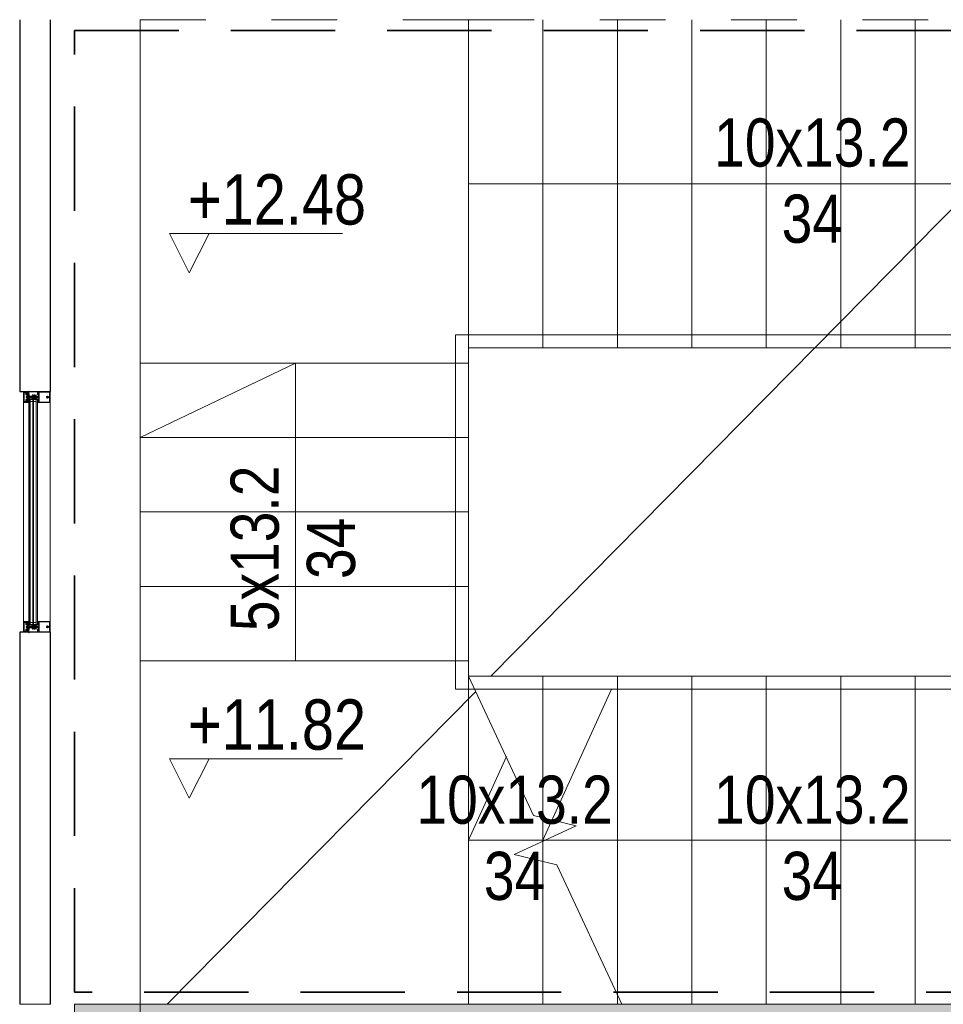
# Model space of a CAD drawing. Header units: centimetres. Extents: x -1253 to 21770, y -8842 to 3590.
# Tile 37 of 120: x -1253 to -831, y 1383 to 1833. Entities that reach past the tile are written whole.
import ezdxf

# ---------------------------------------------------------------- set-up
doc = ezdxf.new("R2010")
doc.units = ezdxf.units.CM
doc.linetypes.add('Dash', pattern=[60, 30, -30])
doc.linetypes.add('Hidden', pattern=[71.4375, 47.625, -23.8125])
for name, color, linetype, lineweight in [('A-AREA', 32, 'Continuous', 13), ('A-DETL', 90, 'Continuous', 9), ('A-DETL-GENF', 92, 'Continuous', 9), ('A-DETL-THIN', 151, 'Continuous', 9), ('A-GLAZ-CURT', 52, 'Continuous', 9), ('A-GLAZ-CWMG', 51, 'Continuous', 9), ('A-WALL', 113, 'Continuous', 13), ('A-WALL-PATT', 111, 'Continuous', 13), ('G-ANNO-DIMS', 111, 'Continuous', 13), ('G-ANNO-TEXT', 231, 'Continuous', 13), ('S-COLS', 52, 'Continuous', 13), ('S-STRS', 31, 'Continuous', 13), ('S-STRS-MBND', 31, 'Continuous', 13)]:
    doc.layers.add(name, color=color, linetype=linetype, lineweight=lineweight)
doc.styles.add('Arial Narrow', font='ARIALN.TTF', dxfattribs={"height": 22})
doc.styles.add('Arial Narrow_2', font='ARIALN.TTF', dxfattribs={"height": 23})

# ---------------------------------------------------------------- blocks, each defined once
blk = doc.blocks.new('M_Concrete-Square-Column - 300 x 300mm-1795931-6_piętro IV __13_80 m_ - stan projektowany')
at = {"layer": 'S-COLS', "lineweight": 9}
blk.add_hatch(color=254, dxfattribs=at).paths.add_polyline_path([(15, -15), (15, 15), (-15, 15), (-15, -15)], flags=0)
for p, q in [((15, 15), (-15, 15)), ((-15, 15), (-15, -15)), ((15, -15), (15, 15)), ((-15, -15), (15, -15))]:
    blk.add_line(p, q, dxfattribs=at)
blk = doc.blocks.new('Rectangular Mullion - SI_CovCap-20mm_Tran-55mm-2281819-6_piętro IV __13_80 m_ - stan projektowany')
at = {"layer": 'A-DETL-GENF'}
for p, q in [((-2.5, 9.45), (-2.5, 7.8)), ((-2.5, 9.39), (-2.5, 4.79)), ((2.37, 9.6), (-2.35, 9.6)), ((-2.29, 9.39), (-2.29, 4.79)), ((-0.1, 8.88), (-0.1, 9.34)), ((0.1, 9.34), (0.1, 8.88)), ((2.29, 9.39), (2.29, 4.79)), ((2.5, 7.8), (2.5, 9.45)), ((2.5, 9.39), (2.5, 4.79)), ((-0.12, 8.61), (-0.12, 8.55)), ((-0.12, 8.25), (-0.12, 8.13)), ((0, -1.48), (0, 4.68)), ((0.12, 8.55), (0.12, 8.61)), ((0.12, 8.13), (0.12, 8.25)), ((-2.35, 3.92), (-2.48, 3.92)), ((-2.37, 3.8), (-2.47, 3.8)), ((-2.09, 4.03), (-2.31, 3.93)), ((-2.26, 4.33), (-2.14, 4.43)), ((-2.22, 4.26), (-2.26, 4.28)), ((-1.9, 3.92), (-2.05, 3.86)), ((-2.04, 4.28), (-1.72, 4.28)), ((-2.02, 4.42), (-2.01, 4.41)), ((-1.98, 4.39), (-1.78, 4.39)), ((-1.72, 4.08), (-1.94, 4.08)), ((-1.8, 3.81), (-1.84, 3.9)), ((-1.74, 4.41), (-1.74, 4.42)), ((-1.7, 3.9), (-1.74, 3.81)), ((-1.67, 4.24), (-1.67, 4.13)), ((-1.62, 4.43), (-1.5, 4.33)), ((-1.58, 3.81), (-1.62, 3.9)), ((-1.5, 4.28), (-1.54, 4.26)), ((-1.48, 3.9), (-1.52, 3.82)), ((-1.35, 3.81), (-1.4, 3.9)), ((-0.78, 2.94), (-1.04, 3.09)), ((-0.78, 2.21), (-1.04, 2.36)), ((-0.76, 1.47), (-1.04, 1.63)), ((-0.91, 3.3), (-0.53, 3.08)), ((-0.91, 2.57), (-0.83, 2.52)), ((-0.91, 1.85), (-0.83, 1.8)), ((-0.75, 2.57), (-0.75, 2.89)), ((-0.75, 1.84), (-0.75, 2.16)), ((-0.55, 1.47), (-0.74, 1.47)), ((-0.5, 4.28), (-0.5, 3.15)), ((-0.5, 3.04), (-0.5, 1.52)), ((-0.45, 3.1), (-0.35, 3.1)), ((-0.3, 0.5), (-0.3, 0.28)), ((-0.21, 3.93), (-0.19, 3.94)), ((-0.19, 3.89), (-0.21, 3.91)), ((-0.18, 3.96), (-0.18, 4.1)), ((-0.08, 4.27), (-0.05, 4.28)), ((0.07, 4.27), (0.05, 4.28)), ((0.17, 3.96), (0.17, 4.1)), ((0.21, 3.93), (0.18, 3.94)), ((0.18, 3.89), (0.21, 3.91)), ((0.3, 0.5), (0.3, 0.28)), ((0.37, 3.1), (0.45, 3.1)), ((0.5, 3.15), (0.5, 4.28)), ((0.5, 3.04), (0.5, 1.52)), ((0.91, 3.3), (0.52, 3.08)), ((0.55, 1.47), (0.74, 1.47)), ((0.75, 2.57), (0.75, 2.89)), ((0.75, 1.84), (0.75, 2.16)), ((0.76, 1.47), (1.04, 1.63)), ((0.77, 2.94), (1.04, 3.09)), ((0.77, 2.21), (1.04, 2.36)), ((0.91, 2.57), (0.82, 2.52)), ((0.91, 1.85), (0.82, 1.8)), ((1.35, 3.81), (1.4, 3.9)), ((1.48, 3.9), (1.52, 3.82)), ((1.62, 4.43), (1.5, 4.33)), ((1.5, 4.28), (1.54, 4.26)), ((1.58, 3.81), (1.62, 3.9)), ((1.67, 4.24), (1.67, 4.13)), ((1.7, 3.9), (1.74, 3.81)), ((2.04, 4.28), (1.72, 4.28)), ((1.72, 4.08), (1.94, 4.08)), ((1.74, 4.41), (1.74, 4.42)), ((1.98, 4.39), (1.78, 4.39)), ((1.8, 3.81), (1.84, 3.9)), ((1.9, 3.92), (2.05, 3.86)), ((2.02, 4.42), (2.01, 4.41)), ((2.09, 4.03), (2.31, 3.93)), ((2.26, 4.33), (2.14, 4.43)), ((2.22, 4.26), (2.26, 4.28)), ((2.35, 3.92), (2.48, 3.92)), ((2.37, 3.8), (2.47, 3.8)), ((-2.6, 0), (-2.69, 0)), ((2.35, -2.5), (-2.35, -2.5)), ((-2.34, -1.03), (-2.15, -1.46)), ((-2.32, -1.59), (-2.04, -1.59)), ((-2.18, -0.02), (-2.26, -0.17)), ((2.13, -2.19), (-2.14, -2.19)), ((-2.06, -1.25), (-2.13, -1.09)), ((-2.13, -2.34), (2.12, -2.34)), ((-2.07, -0.1), (-2.12, -0.02)), ((-2.1, -1.49), (-1.14, -1.49)), ((-1.88, -0.42), (-2.01, -0.42)), ((-2.01, -0.48), (-1.95, -0.48)), ((-1.96, -0.02), (-2, -0.1)), ((-1.98, -0.31), (-1.95, -0.36)), ((-1.98, -0.75), (-1.9, -0.85)), ((-1.34, -1.31), (-1.96, -1.31)), ((-1.85, -0.1), (-1.9, -0.02)), ((-1.84, -0.69), (-1.84, -0.57)), ((-1.83, -0.38), (-1.83, -0.36)), ((-1.74, -0.02), (-1.79, -0.1)), ((-1.79, -0.34), (-1.77, -0.35)), ((-1.79, -0.52), (-1.76, -0.52)), ((-1.67, -0.74), (-1.79, -0.74)), ((-1.74, -0.54), (-1.64, -0.7)), ((-1.72, -0.33), (-1.72, -0.32)), ((-1.72, -0.8), (-1.48, -0.8)), ((-1.63, -0.1), (-1.68, -0.02)), ((-1.67, -0.31), (-1.65, -0.32)), ((-1.6, -0.32), (-1.6, -0.3)), ((-1.52, -0.02), (-1.57, -0.1)), ((-1.56, -0.7), (-1.46, -0.54)), ((-1.55, -0.31), (-1.54, -0.32)), ((-1.41, -0.74), (-1.53, -0.74)), ((-1.49, -0.33), (-1.48, -0.32)), ((-1.41, -0.1), (-1.46, -0.02)), ((-1.44, -0.52), (-1.41, -0.52)), ((-1.43, -0.34), (-1.42, -0.36)), ((-1.38, -0.37), (-1.37, -0.37)), ((-1.36, -0.57), (-1.36, -0.69)), ((-1.3, -0.02), (-1.35, -0.1)), ((-1.3, -0.85), (-1.22, -0.75)), ((-1.25, -0.48), (-1.18, -0.48)), ((-1.2, -0.1), (-1.24, -0.02)), ((-1.07, -0.02), (-1.12, -0.1)), ((-1.09, -1.45), (-0.98, -0.84)), ((-0.95, -0.82), (-0.03, -0.82)), ((0.41, -1.04), (-0.41, -1.04)), ((-0.22, -1.18), (0.23, -1.18)), ((0.02, -0.82), (0.95, -0.82)), ((0.98, -0.84), (1.09, -1.45)), ((1.07, -0.02), (1.12, -0.1)), ((1.14, -1.49), (2.1, -1.49)), ((1.25, -0.48), (1.18, -0.48)), ((1.2, -0.1), (1.24, -0.02)), ((1.3, -0.85), (1.22, -0.75)), ((1.3, -0.02), (1.35, -0.1)), ((1.96, -1.31), (1.34, -1.31)), ((1.36, -0.57), (1.36, -0.69)), ((1.38, -0.37), (1.37, -0.37)), ((1.41, -0.1), (1.46, -0.02)), ((1.44, -0.52), (1.41, -0.52)), ((1.41, -0.74), (1.53, -0.74)), ((1.43, -0.34), (1.42, -0.36)), ((1.56, -0.7), (1.46, -0.54)), ((1.49, -0.33), (1.48, -0.32)), ((1.72, -0.8), (1.48, -0.8)), ((1.52, -0.02), (1.57, -0.1)), ((1.55, -0.31), (1.54, -0.32)), ((1.6, -0.32), (1.6, -0.3)), ((1.63, -0.1), (1.68, -0.02)), ((1.74, -0.54), (1.64, -0.7)), ((1.67, -0.31), (1.65, -0.32)), ((1.67, -0.74), (1.79, -0.74)), ((1.72, -0.33), (1.72, -0.32)), ((1.74, -0.02), (1.79, -0.1)), ((1.79, -0.52), (1.76, -0.52)), ((1.79, -0.34), (1.77, -0.35)), ((1.83, -0.38), (1.83, -0.36)), ((1.84, -0.69), (1.84, -0.57)), ((1.85, -0.1), (1.9, -0.02)), ((1.88, -0.42), (2.01, -0.42)), ((1.98, -0.75), (1.9, -0.85)), ((1.98, -0.31), (1.95, -0.36)), ((2.01, -0.48), (1.95, -0.48)), ((1.96, -0.02), (2, -0.1)), ((2.04, -1.59), (2.32, -1.59)), ((2.13, -1.09), (2.06, -1.25)), ((2.07, -0.1), (2.12, -0.02)), ((2.15, -1.46), (2.34, -1.03)), ((2.18, -0.02), (2.26, -0.17)), ((2.6, 0), (2.69, 0))]:
    blk.add_line(p, q, dxfattribs=at)
at = {"layer": 'A-DETL-GENF', "flags": 128}
for points in [[(-0.15, 9.39), (-2.29, 9.39), (-2.29, 7.8)], [(2.29, 7.8), (2.29, 9.39), (0.15, 9.39)], [(-2.5, 4.9), (-2.5, 4.1), (-2.31, 4.1), (-2.23, 4.18), (-2.23, 4.24), (-2.35, 4.24), (-2.35, 4.47), (-1.91, 4.47)], [(-2.29, 4.9), (-2.29, 4.7), (2.29, 4.7), (2.29, 4.9)], [(1.9, 4.47), (2.35, 4.47), (2.35, 4.24), (2.23, 4.24), (2.23, 4.18), (2.31, 4.1), (2.5, 4.1), (2.5, 4.9)], [(-2.5, 3.94), (-2.5, 4.08), (-2.3, 4.08), (-2.25, 4.07)], [(-1.86, 4.47), (-1.41, 4.47), (-1.41, 4.24), (-1.53, 4.24), (-1.53, 4.18), (-1.45, 4.1), (-1.09, 4.1), (-1.09, 4.22), (-1.21, 4.22), (-1.21, 4.43), (-0.65, 4.43)], [(-1.51, 4.07), (-1.46, 4.08), (-1.26, 4.08), (-1.26, 3.89), (-1.3, 3.81)], [(-0.2, 0.11), (-0.2, 0), (-0.5, 0), (-0.5, 3.07), (-0.18, 3.07), (-0.18, 3.88)], [(-0.26, 0.58), (0, 0.8), (0, 1.1), (-0.2, 1.1), (-0.2, 1.3), (-0.1, 1.3), (-0.1, 1.46), (-0.2, 1.46), (-0.2, 1.66), (0, 1.66), (0, 1.83), (-0.2, 1.83), (-0.2, 2.03), (-0.1, 2.03), (-0.1, 2.2), (-0.2, 2.2), (-0.2, 2.4), (0, 2.4), (0, 4.3), (0, 2.4), (0.2, 2.4), (0.2, 2.2), (0.1, 2.2), (0.1, 2.03), (0.2, 2.03), (0.2, 1.83), (0, 1.83), (0, 1.66), (0.2, 1.66), (0.2, 1.46), (0.1, 1.46), (0.1, 1.3), (0.2, 1.3), (0.2, 1.1), (0, 1.1), (0, 0.8), (0.26, 0.58)], [(-0.25, 3.2), (-0.25, 3.29), (-0.2, 3.32), (-0.2, 3.44), (-0.25, 3.47), (-0.2, 3.5), (-0.2, 3.62), (-0.25, 3.65), (-0.2, 3.68), (-0.2, 3.8), (-0.25, 3.83), (-0.2, 3.86), (-0.2, 3.98), (-0.25, 4.01), (-0.2, 4.04), (-0.2, 4.16), (-0.25, 4.19), (-0.2, 4.22), (-0.2, 4.25), (-0.09, 4.45)], [(0.09, 4.45), (0.2, 4.25), (0.2, 4.13), (0.25, 4.1), (0.2, 4.07), (0.2, 3.95), (0.25, 3.92), (0.2, 3.89), (0.2, 3.77), (0.25, 3.74), (0.2, 3.71), (0.2, 3.59), (0.25, 3.56), (0.2, 3.53), (0.2, 3.41), (0.25, 3.38), (0.2, 3.35), (0.2, 3.23), (0.25, 3.2)], [(0.2, 0.11), (0.2, 0), (0.5, 0), (0.5, 3.07), (0.17, 3.07), (0.17, 3.88)], [(0.65, 4.43), (1.21, 4.43), (1.21, 4.22), (1.09, 4.22), (1.09, 4.1), (1.45, 4.1), (1.53, 4.18), (1.53, 4.24), (1.41, 4.24), (1.41, 4.47), (1.85, 4.47)], [(1.51, 4.07), (1.46, 4.08), (1.26, 4.08), (1.26, 3.89), (1.3, 3.81)], [(2.5, 3.94), (2.5, 4.08), (2.3, 4.08), (2.25, 4.07)], [(-2.5, -2.35), (-2.5, -0.5), (-2.39, -0.5), (-2.27, -0.86)], [(-2.48, -0.21), (-2.48, -0.48), (-2.07, -0.48)], [(-2.34, -1), (-2.34, -1.11), (-2.37, -1.22), (-2.37, -1.54)], [(-1.99, -1.64), (-1.99, -1.99), (-2.12, -1.99), (-2.12, -1.72), (-2.37, -1.72), (-2.37, -2.35), (2.37, -2.35), (2.37, -1.72), (2.12, -1.72), (2.12, -1.99), (1.99, -1.99), (1.99, -1.64)], [(-2.06, -0.93), (-2.14, -0.64), (-1.95, -0.64), (-1.95, -0.58), (-2.03, -0.5), (-2.35, -0.5), (-2.25, -0.87)], [(-2.18, -2.14), (-2.18, -1.78), (-2.32, -1.78), (-2.32, -2.14)], [(-1.92, -0.67), (-1.92, -0.68), (-1.97, -0.71)], [(-1.2, -0.42), (-1.32, -0.42), (-1.32, -0.39), (-1.19, -0.41)], [(-1.23, -0.71), (-1.28, -0.68), (-1.28, -0.67)], [(1.24, -1.23), (1.14, -0.64), (1.25, -0.64), (1.25, -0.58), (1.17, -0.5), (-1.17, -0.5), (-1.25, -0.58), (-1.25, -0.64), (-1.14, -0.64), (-1.24, -1.23)], [(-1.12, -0.48), (-0.98, -0.48), (-0.98, -0.09), (-1.02, -0.02)], [(0.52, -0.97), (0.54, -0.82), (-0.54, -0.82), (-0.52, -0.97)], [(1.12, -0.48), (0.98, -0.48), (0.98, -0.09), (1.02, -0.02)], [(1.2, -0.42), (1.32, -0.42), (1.32, -0.39), (1.19, -0.41)], [(1.23, -0.71), (1.28, -0.68), (1.28, -0.67)], [(1.92, -0.67), (1.92, -0.68), (1.97, -0.71)], [(2.25, -0.87), (2.35, -0.5), (2.03, -0.5), (1.95, -0.58), (1.95, -0.64), (2.14, -0.64), (2.06, -0.93)], [(2.48, -0.21), (2.48, -0.48), (2.07, -0.48)], [(2.33, -2.14), (2.33, -1.78), (2.19, -1.78), (2.19, -2.14)], [(2.27, -0.86), (2.39, -0.5), (2.5, -0.5), (2.5, -2.35)], [(2.37, -1.54), (2.37, -1.22), (2.34, -1.11), (2.34, -1)]]:
    blk.add_lwpolyline(points, dxfattribs=at)
for points in [[(0.97, 0), (-0.97, 0), (-0.97, -0.04), (0.97, -0.04)], [(0.97, -0.04), (-0.97, -0.04), (-0.97, -0.49), (0.97, -0.49)]]:
    blk.add_lwpolyline(points, close=True, dxfattribs=at)
at = {"layer": 'A-DETL-GENF'}
for centre, radius, start, end in [((-2.35, 9.45), 0.15, 90.0003, 179.9997), ((-0.15, 9.34), 0.05, 0.0077, 89.9923), ((0.15, 9.34), 0.05, 89.9791, 180.0209), ((2.35, 9.45), 0.15, 0.1055, 83.878), ((0, 8.4), 0.45, 107.4982, 231.0552), ((-0.22, 8.13), 0.1, 231.0552, 0), ((0, 8.4), 0.21, 143.7768, 216.2232), ((-0.15, 8.55), 0.03, 229.6807, 0), ((-0.15, 8.25), 0.03, 0, 130.3193), ((-0.15, 8.88), 0.05, 287.4982, 0), ((0, 8.4), 0.24, 60, 120), ((0, 4.4), 0.1, 28.7984, 151.2016), ((0.15, 8.88), 0.05, 180, 252.583), ((0.15, 8.55), 0.03, 180, 310.3193), ((0.15, 8.25), 0.03, 49.6807, 180), ((0.22, 8.13), 0.1, 180, 308.9448), ((0, 8.4), 0.45, 308.9448, 72.583), ((0, 8.4), 0.21, 323.7768, 36.2232), ((-2.48, 3.94), 0.02, 180.0007, 269.9993), ((-2.43, 3.83), 0.059, 88.5974, 194.6036), ((-2.47, 3.82), 0.02, 194.6036, 270), ((-2.43, 4.82), 0.933, 269.587, 293.0035), ((-2.4, 4.8), 0.997, 271.4989, 290.69), ((-2.35, 4.02), 0.1, 270.0001, 294), ((-2.24, 4.3), 0.03, 128.5798, 239.9915), ((-2.24, 4.1), 0.03, 255.4027, 14.3746), ((-2.23, 4.24), 0.02, 346.6587, 60.0171), ((-1.94, 4.17), 0.277, 166.6587, 194.3746), ((-2.08, 4.37), 0.08, 38.8475, 129.685), ((-2.04, 4.23), 0.0496, 92.7559, 159.6878), ((-1.94, 4.23), 0.148, 172.4164, 270.2404), ((-2.07, 3.99), 0.0337, 293.0035, 114), ((-1.98, 4.44), 0.05, 218.8475, 270), ((-1.88, 4.46), 0.0255, 12.35, 167.65), ((-1.89, 3.87), 0.05, 30.069, 110.536), ((-1.77, 3.83), 0.03, 210.0871, 329.9129), ((-1.78, 4.44), 0.05, 270, 321.1528), ((-1.67, 4.37), 0.08, 50.315, 141.1528), ((-1.72, 4.23), 0.0499, 9.2263, 86.9893), ((-1.72, 4.13), 0.0502, 273.3323, 359.7322), ((-1.66, 3.88), 0.0402, 27.7922, 152.3701), ((-1.55, 3.83), 0.0299, 210.122, 335.064), ((-1.53, 4.24), 0.02, 119.9847, 193.341), ((-1.82, 4.17), 0.277, 345.6254, 13.341), ((-1.52, 4.1), 0.03, 165.6254, 284.5942), ((-1.52, 4.3), 0.03, 300.0085, 51.4202), ((-1.44, 3.88), 0.0414, 28.176, 151.824), ((-1.33, 3.83), 0.0301, 210.1258, 329.8742), ((-0.98, 3.2), 0.125, 60, 240), ((-0.98, 2.47), 0.125, 60, 240), ((-0.98, 1.74), 0.125, 60, 240), ((-0.8, 2.57), 0.05, 240, 360), ((-0.8, 1.84), 0.05, 240, 360), ((-0.8, 2.89), 0.05, 360, 60), ((-0.8, 2.16), 0.05, 360, 60), ((-0.74, 1.52), 0.05, 240, 270), ((-0.65, 4.28), 0.15, 359.9706, 90.0294), ((-0.55, 1.52), 0.05, 270, 360), ((-0.55, 3.04), 0.05, 360, 60), ((-0.45, 3.15), 0.05, 179.9899, 270.0101), ((-0.35, 3.2), 0.0999, 269.9704, 0.0296), ((-0.2, 0.5), 0.1, 130, 180), ((-0.2, 0.28), 0.1, 180, 240), ((-0.3, 0.11), 0.1, 360, 60), ((-0.21, 3.92), 0.01, 120.0303, 239.9802), ((-0.2, 3.96), 0.02, 300.0303, 360), ((-0.2, 3.88), 0.02, 360, 59.9802), ((0.02, 4.1), 0.2, 120, 180), ((0, 4.2), 0.1, 90, 120), ((0, 4.2), 0.1, 60, 90), ((-0.03, 4.1), 0.2, 360, 60), ((0.19, 3.96), 0.02, 180, 239.9697), ((0.19, 3.88), 0.02, 120.0198, 180), ((0.3, 0.11), 0.1, 120, 180), ((0.2, 3.92), 0.01, 300.0198, 59.9697), ((0.37, 3.23), 0.126, 191.5693, 265.5931), ((0.2, 0.28), 0.1, 300, 360), ((0.2, 0.5), 0.1, 0, 50), ((0.45, 3.15), 0.05, 270.9313, 359.9852), ((0.65, 4.28), 0.15, 89.9706, 180.0294), ((0.55, 3.04), 0.05, 120, 180), ((0.55, 1.52), 0.05, 180, 270), ((0.74, 1.52), 0.05, 270, 300), ((0.8, 2.89), 0.05, 120, 180), ((0.8, 2.57), 0.05, 180, 300), ((0.8, 2.16), 0.05, 120, 180), ((0.8, 1.84), 0.05, 180, 300), ((0.97, 3.2), 0.125, 300, 120), ((0.97, 2.47), 0.125, 300, 120), ((0.97, 1.74), 0.125, 300, 120), ((1.33, 3.83), 0.0301, 210.1258, 329.8742), ((1.44, 3.88), 0.0414, 28.176, 151.824), ((1.52, 4.3), 0.03, 128.5798, 239.9915), ((1.52, 4.1), 0.03, 255.4058, 14.3746), ((1.55, 3.83), 0.0299, 204.936, 329.878), ((1.53, 4.24), 0.02, 346.659, 60.0153), ((1.82, 4.17), 0.277, 166.659, 194.3746), ((1.67, 4.37), 0.08, 38.8472, 129.685), ((1.66, 3.88), 0.0402, 27.6299, 152.2078), ((1.72, 4.23), 0.0499, 93.0107, 170.7737), ((1.72, 4.13), 0.0502, 180.2678, 266.6677), ((1.78, 4.44), 0.05, 218.8472, 270), ((1.77, 3.83), 0.03, 210.0871, 329.9129), ((1.89, 3.87), 0.05, 69.464, 149.931), ((1.88, 4.46), 0.0255, 12.35, 167.65), ((1.94, 4.23), 0.148, 269.7596, 7.5836), ((1.98, 4.44), 0.05, 270, 321.1525), ((2.08, 4.37), 0.08, 50.315, 141.1525), ((2.04, 4.23), 0.0496, 20.3122, 87.2441), ((2.07, 3.99), 0.0337, 66, 246.9965), ((2.4, 4.8), 0.997, 249.31, 268.5011), ((2.43, 4.82), 0.933, 246.9965, 270.413), ((2.23, 4.24), 0.02, 119.9829, 193.3413), ((1.94, 4.17), 0.277, 345.6254, 13.3413), ((2.24, 4.1), 0.03, 165.6254, 284.5973), ((2.24, 4.3), 0.03, 300.0085, 51.4202), ((2.35, 4.02), 0.1, 246, 269.9999), ((2.43, 3.83), 0.059, 345.3964, 91.4026), ((2.47, 3.82), 0.02, 270, 345.3964), ((2.48, 3.94), 0.02, 270.0007, 359.9993), ((-2.69, -0.03), 0.03, 89.9022, 261.6433), ((-2.73, -0.34), 0.286, 27.5921, 81.6433), ((-2.6, -0.2), 0.2, 80.4545, 89.9022), ((-2.61, -0.29), 0.291, 25.3637, 80.4545), ((-2.35, -2.35), 0.15, 179.9938, 270.0062), ((-2.32, -1.54), 0.0512, 180.5709, 268.6482), ((-2.31, -0.14), 0.05, 205.3637, 330.1649), ((-2.29, -1.01), 0.06, 98.4417, 205), ((-2.27, -1), 0.07, 120.0064, 180), ((-2.13, -2.14), 0.2, 179.9718, 270.0352), ((-2.34, -0.88), 0.07, 300.0064, 18), ((-2.31, -0.89), 0.06, 278.4417, 15), ((-2.15, -0.03), 0.03, 30.7154, 150.1649), ((-2.14, -2.14), 0.0499, 179.8796, 270.0225), ((-2.1, -1.44), 0.05, 205, 270), ((-2.08, -1.06), 0.06, 108.8192, 205), ((-2.12, -0.95), 0.06, 288.8192, 15), ((-2.04, -0.08), 0.0417, 215.132, 324.868), ((-2.01, -0.35), 0.065, 90, 270), ((-2.04, -0.48), 0.03, 0, 180), ((-1.96, -1.21), 0.1, 205, 270), ((-2.04, -1.64), 0.05, 0, 90.0001), ((-2.01, -0.33), 0.04, 29.9937, 90), ((-1.95, -0.73), 0.03, 120.0049, 219.9897), ((-1.93, -0.03), 0.03, 30.5887, 149.5346), ((-1.86, -0.31), 0.1, 210.0023, 269.1728), ((-1.95, -0.51), 0.03, 0.0185, 89.0948), ((-1.62, -0.59), 0.314, 165.4979, 194.5021), ((-1.84, -0.8), 0.08, 219.9967, 337.3844), ((-1.88, -0.37), 0.05, 270, 305.0779), ((-1.86, -0.37), 0.0339, 269.1783, 356.9975), ((-1.82, -0.08), 0.0415, 215.012, 324.988), ((-1.6, -0.77), 0.44, 54.1588, 125.0779), ((-1.79, -0.57), 0.05, 89.9897, 180.0103), ((-1.79, -0.69), 0.05, 179.9899, 270.0101), ((-1.8, -0.36), 0.0272, 60.011, 176.9853), ((-1.75, -0.32), 0.0316, 240.007, 341.9967), ((-1.76, -0.55), 0.03, 29.9936, 90.0121), ((-1.72, -0.85), 0.05, 90.0003, 157.3776), ((-1.71, -0.03), 0.03, 30.1448, 149.5346), ((-1.69, -0.33), 0.03, 45.0005, 162.0009), ((-1.67, -0.71), 0.03, 269.9936, 30.0024), ((-1.63, -0.3), 0.0316, 224.991, 327.0104), ((-1.6, -0.08), 0.043, 217.8436, 323.8234), ((-1.57, -0.32), 0.03, 30.0003, 146.9985), ((-1.53, -0.71), 0.03, 150.0027, 270.0013), ((-1.51, -0.31), 0.0316, 210.0026, 311.9974), ((-1.49, -0.03), 0.03, 30.3449, 149.5346), ((-1.46, -0.34), 0.03, 14.9955, 132.0028), ((-1.48, -0.85), 0.05, 22.6209, 90.0012), ((-1.44, -0.55), 0.03, 89.9893, 150.005), ((-1.36, -0.8), 0.08, 202.6228, 319.9969), ((-1.39, -0.35), 0.03, 195.0015, 296.9968), ((-1.38, -0.08), 0.0419, 215.4665, 324.6999), ((-1.41, -0.57), 0.05, 0.009, 89.991), ((-1.41, -0.69), 0.05, 270.0092, 359.9908), ((-1.35, -0.39), 0.03, 0.0112, 116.991), ((-1.32, -0.39), 0.03, 234.1588, 270), ((-1.34, -1.21), 0.1, 270, 350), ((-1.27, -0.03), 0.03, 30.3446, 149.7685), ((-1.25, -0.51), 0.03, 90, 193.1975), ((-1.58, -0.59), 0.314, 345.517, 13.1975), ((-1.24, -0.73), 0.03, 319.9887, 60.0017), ((-1.16, -0.08), 0.0416, 206.9541, 331.568), ((-1.2, -0.45), 0.033, 305.0901, 90), ((-1.19, -0.46), 0.05, 7.1737, 90.0088), ((-1.12, -0.45), 0.03, 187.1885, 269.997), ((-1.14, -1.44), 0.05, 270, 350), ((-1.05, -0.03), 0.03, 29.7965, 150.132), ((-0.95, -0.85), 0.03, 90, 170), ((-0.31, -0.92), 0.22, 193.9707, 242.728), ((0, -0.29), 0.921, 243.7078, 255.8284), ((0, -0.82), 0.0256, 12.6804, 167.3196), ((0, -0.29), 0.92, 284.1683, 296.293), ((0.31, -0.92), 0.22, 297.2746, 346.0268), ((0.95, -0.85), 0.03, 10, 90), ((1.05, -0.03), 0.03, 29.868, 150.2035), ((1.14, -1.44), 0.05, 190, 270), ((1.16, -0.08), 0.0416, 208.432, 333.0459), ((1.12, -0.45), 0.03, 270.003, 352.8115), ((1.19, -0.46), 0.05, 89.9912, 172.8263), ((1.2, -0.45), 0.033, 90, 234.9099), ((1.24, -0.73), 0.03, 119.9983, 220.0113), ((1.27, -0.03), 0.03, 30.2315, 149.6554), ((1.34, -1.21), 0.1, 190, 270), ((1.25, -0.51), 0.03, 346.8025, 90), ((1.58, -0.59), 0.314, 166.8025, 194.483), ((1.36, -0.8), 0.08, 220.0031, 337.3772), ((1.35, -0.39), 0.03, 63.009, 179.9888), ((1.32, -0.39), 0.03, 270, 305.8412), ((1.6, -0.77), 0.44, 54.9221, 125.8412), ((1.38, -0.08), 0.0419, 215.3001, 324.5335), ((1.41, -0.57), 0.05, 90.009, 179.991), ((1.41, -0.69), 0.05, 180.0092, 269.9908), ((1.39, -0.35), 0.03, 243.0032, 344.9985), ((1.46, -0.34), 0.03, 47.9972, 165.0045), ((1.44, -0.55), 0.03, 29.995, 90.0107), ((1.48, -0.85), 0.05, 89.9988, 157.3791), ((1.49, -0.03), 0.03, 30.4654, 149.6551), ((1.51, -0.31), 0.0316, 228.0026, 329.9974), ((1.53, -0.71), 0.03, 269.9987, 29.9973), ((1.57, -0.32), 0.03, 33.0015, 149.9997), ((1.6, -0.08), 0.043, 216.1766, 322.1564), ((1.63, -0.3), 0.0316, 212.9896, 315.009), ((1.67, -0.71), 0.03, 149.9976, 270.0064), ((1.69, -0.33), 0.03, 17.9991, 134.9995), ((1.71, -0.03), 0.03, 30.4654, 149.8552), ((1.75, -0.32), 0.0316, 198.0033, 299.993), ((1.72, -0.85), 0.05, 22.6224, 89.9997), ((1.76, -0.55), 0.03, 89.9879, 150.0064), ((1.84, -0.8), 0.08, 202.6156, 320.0033), ((1.82, -0.08), 0.0415, 215.012, 324.988), ((1.8, -0.36), 0.0272, 3.0147, 119.989), ((1.79, -0.57), 0.05, 359.9897, 90.0103), ((1.79, -0.69), 0.05, 269.9899, 0.0101), ((1.86, -0.37), 0.0339, 183.0025, 270.8217), ((1.88, -0.37), 0.05, 234.9221, 270), ((1.86, -0.31), 0.1, 270.8272, 329.9977), ((1.93, -0.03), 0.03, 30.4654, 149.4113), ((1.95, -0.51), 0.03, 90.9052, 179.9815), ((1.62, -0.59), 0.314, 345.4979, 14.5021), ((1.96, -1.21), 0.1, 270, 335), ((1.95, -0.73), 0.03, 320.0103, 59.9951), ((2.01, -0.33), 0.04, 90, 150.0063), ((2.04, -1.64), 0.05, 89.9981, 180.0017), ((2.04, -0.08), 0.0417, 215.132, 324.868), ((2.01, -0.35), 0.065, 270, 90), ((2.04, -0.48), 0.03, 0, 180), ((2.12, -0.95), 0.06, 165, 251.1808), ((2.08, -1.06), 0.06, 335, 71.1808), ((2.1, -1.44), 0.05, 270, 335), ((2.15, -0.03), 0.03, 29.8351, 149.2846), ((2.12, -2.14), 0.2, 270.0295, 359.9723), ((2.13, -2.14), 0.0501, 270.0875, 359.9336), ((2.31, -0.89), 0.06, 165, 261.5583), ((2.31, -0.14), 0.05, 209.8351, 334.6363), ((2.34, -0.88), 0.07, 162, 239.9983), ((2.27, -1), 0.07, 0, 59.9983), ((2.29, -1.01), 0.06, 335, 81.5583), ((2.32, -1.54), 0.0498, 269.8262, 0.1735), ((2.61, -0.29), 0.291, 99.5455, 154.6363), ((2.35, -2.35), 0.15, 270.0494, 359.9506), ((2.73, -0.34), 0.286, 98.3567, 152.4079), ((2.6, -0.2), 0.2, 90.0978, 99.5455), ((2.69, -0.03), 0.03, 278.3567, 90.0978)]:
    blk.add_arc(centre, radius, start, end, dxfattribs=at)
blk = doc.blocks.new('Schueco_FWS-Glazing1 - SI_38mm_TripGlz 2-2641928-6_piętro IV __13_80 m_ - stan projektowany')
at = {"layer": 'A-GLAZ-CURT'}
for p, q in [((-51.4, 3.8), (51.4, 3.8)), ((-51.4, 0), (-51.4, 3.8)), ((51.4, 0), (-51.4, 0)), ((51.4, 3.8), (51.4, 0))]:
    blk.add_line(p, q, dxfattribs=at)
at = {"layer": 'A-GLAZ-CURT', "lineweight": 13}
for p, q in [((-51.4, 3.2), (51.4, 3.2)), ((-51.4, 2.1), (51.4, 2.1)), ((-51.4, 1.7), (51.4, 1.7)), ((-51.4, 0.6), (51.4, 0.6)), ((-50.5, 2.1), (-50.5, 3.2)), ((-50.5, 0.6), (-50.5, 1.7)), ((50.5, 2.1), (50.5, 3.2)), ((50.5, 0.6), (50.5, 1.7))]:
    blk.add_line(p, q, dxfattribs=at)
blk = doc.blocks.new('Rectangular Mullion - Schueco_FWS-50-SI_Tran_CovCap-20mm_Tran-55mm-2449392-6_piętro IV __13_80 m_ - stan projektowany')
at = {"layer": 'A-GLAZ-CWMG'}
for p, q in [((-1250.87, 1658.33), (-1250.87, 1558.33)), ((-1248.38, 1658.33), (-1248.38, 1558.33)), ((-1238.77, 1558.33), (-1238.77, 1658.33))]:
    blk.add_line(p, q, dxfattribs=at)
blk = doc.blocks.new('Spot Elevations - Kota wyk 2-385235-6_piętro IV __13_80 m_ - stan projektowany')
at = {"layer": 'G-ANNO-DIMS'}
for p, q in [((0, 0), (-0.09, 0.18)), ((-0.09, 0.18), (0.6992, 0.18)), ((0, 0), (0.09, 0.18))]:
    blk.add_line(p, q, dxfattribs=at)

msp = doc.modelspace()

# ---------------------------------------------------------------- hatches: boundary and pattern name
at = {"layer": 'A-WALL-PATT'}
msp.add_hatch(color=9, dxfattribs=at).paths.add_polyline_path([(-627.62, 1358.33), (-627.62, 1383.33), (-1197.62, 1383.33), (-1197.62, 1358.33), (-628.34, 1358.33)], flags=0)

# ---------------------------------------------------------------- linework, layer by layer
at = {"layer": 'A-AREA', "lineweight": 9}
for p, q in [((-1037.41, 1533.33), (-741.62, 1833.33)), ((-1185.3, 1383.33), (-1044.34, 1526.29))]:
    msp.add_line(p, q, dxfattribs=at)
at = {"layer": 'A-DETL', "linetype": 'Hidden', "lineweight": 35}
for p, q in [((-1227.62, 1828.33), (-576.62, 1828.33)), ((-1227.62, 1388.83), (-1227.62, 1828.33)), ((-576.62, 1388.83), (-1227.62, 1388.83))]:
    msp.add_line(p, q, dxfattribs=at)
at = {"layer": 'A-DETL-THIN'}
for p, q in [((-1047.62, 1758.33), (-741.62, 1758.33)), ((-1053.62, 1527.33), (-1053.62, 1689.33)), ((-1053.62, 1689.33), (-735.62, 1689.33)), ((-1047.62, 1683.33), (-741.62, 1683.33)), ((-1047.62, 1533.33), (-1047.62, 1683.33)), ((-1126.62, 1676.33), (-1197.62, 1642.33)), ((-1126.62, 1540.33), (-1126.62, 1676.33)), ((-741.62, 1533.33), (-1047.62, 1533.33)), ((-735.62, 1527.33), (-1053.62, 1527.33)), ((-1013.62, 1458.33), (-982.34, 1527.33)), ((-1047.62, 1458.33), (-1030.28, 1496.58)), ((-1013.62, 1458.33), (-1047.62, 1458.33)), ((-741.62, 1458.33), (-1013.62, 1458.33))]:
    msp.add_line(p, q, dxfattribs=at)
at = {"layer": 'A-WALL', "color": 7, "lineweight": 25}
for p, q in [((-1252.62, 1833.33), (-1252.62, 1663.33)), ((-1238.62, 1663.33), (-1238.62, 1833.33)), ((-1252.62, 1663.33), (-1250.87, 1663.33)), ((-1248.37, 1663.33), (-1244.57, 1663.33)), ((-1238.77, 1663.33), (-1238.62, 1663.33)), ((-1250.87, 1553.33), (-1252.62, 1553.33)), ((-1252.62, 1553.33), (-1252.62, 1383.33)), ((-1244.57, 1553.33), (-1248.37, 1553.33)), ((-1238.62, 1553.33), (-1238.77, 1553.33)), ((-1238.62, 1383.33), (-1238.62, 1553.33))]:
    msp.add_line(p, q, dxfattribs=at)
at = {"layer": 'A-WALL'}
msp.add_line((-1252.62, 1383.33), (-1238.62, 1383.33), dxfattribs=at)
at = {"layer": 'A-WALL', "lineweight": 9}
msp.add_line((-627.62, 1383.33), (-1197.62, 1383.33), dxfattribs=at)
at = {"layer": 'S-STRS', "lineweight": 9}
for p, q in [((-1197.62, 1833.33), (-1197.62, 1676.33)), ((-1047.62, 1833.33), (-1047.62, 1683.33)), ((-1047.62, 1833.33), (-1047.62, 1683.33)), ((-1013.62, 1833.33), (-1013.62, 1683.33)), ((-1013.62, 1833.33), (-1013.62, 1683.33)), ((-979.62, 1833.33), (-979.62, 1683.33)), ((-979.62, 1833.33), (-979.62, 1683.33)), ((-945.62, 1833.33), (-945.62, 1683.33)), ((-945.62, 1833.33), (-945.62, 1683.33)), ((-911.62, 1833.33), (-911.62, 1683.33)), ((-911.62, 1833.33), (-911.62, 1683.33)), ((-877.62, 1833.33), (-877.62, 1683.33)), ((-877.62, 1833.33), (-877.62, 1683.33)), ((-843.62, 1833.33), (-843.62, 1683.33)), ((-843.62, 1833.33), (-843.62, 1683.33)), ((-1047.62, 1676.33), (-1047.62, 1683.33)), ((-1047.62, 1683.33), (-1013.62, 1683.33)), ((-1013.62, 1683.33), (-979.62, 1683.33)), ((-979.62, 1683.33), (-945.62, 1683.33)), ((-945.62, 1683.33), (-911.62, 1683.33)), ((-911.62, 1683.33), (-877.62, 1683.33)), ((-877.62, 1683.33), (-843.62, 1683.33)), ((-843.62, 1683.33), (-809.62, 1683.33)), ((-1197.62, 1676.33), (-1047.62, 1676.33)), ((-1197.62, 1642.33), (-1197.62, 1676.33)), ((-1197.62, 1676.33), (-1047.62, 1676.33)), ((-1047.62, 1642.33), (-1047.62, 1676.33)), ((-1197.62, 1608.33), (-1197.62, 1642.33)), ((-1197.62, 1642.33), (-1047.62, 1642.33)), ((-1197.62, 1642.33), (-1047.62, 1642.33)), ((-1047.62, 1608.33), (-1047.62, 1642.33)), ((-1197.62, 1574.33), (-1197.62, 1608.33)), ((-1197.62, 1608.33), (-1047.62, 1608.33)), ((-1197.62, 1608.33), (-1047.62, 1608.33)), ((-1047.62, 1574.33), (-1047.62, 1608.33)), ((-1197.62, 1540.33), (-1197.62, 1574.33)), ((-1197.62, 1574.33), (-1047.62, 1574.33)), ((-1197.62, 1574.33), (-1047.62, 1574.33)), ((-1047.62, 1540.33), (-1047.62, 1574.33)), ((-1197.62, 1540.33), (-1197.62, 1383.33)), ((-1197.62, 1540.33), (-1047.62, 1540.33)), ((-1197.62, 1540.33), (-1047.62, 1540.33)), ((-1047.62, 1533.33), (-1047.62, 1540.33)), ((-1047.62, 1383.33), (-1047.62, 1533.33)), ((-1047.62, 1383.33), (-1047.62, 1533.33)), ((-1013.62, 1533.33), (-1047.62, 1533.33)), ((-979.62, 1533.33), (-1013.62, 1533.33)), ((-1013.62, 1468.61), (-1013.62, 1533.33)), ((-1013.62, 1468.61), (-1013.62, 1533.33)), ((-945.62, 1533.33), (-979.62, 1533.33)), ((-979.62, 1387.5), (-979.62, 1533.33)), ((-979.62, 1387.5), (-979.62, 1533.33)), ((-911.62, 1533.33), (-945.62, 1533.33)), ((-945.62, 1383.33), (-945.62, 1533.33)), ((-945.62, 1383.33), (-945.62, 1533.33)), ((-877.62, 1533.33), (-911.62, 1533.33)), ((-911.62, 1383.33), (-911.62, 1533.33)), ((-911.62, 1383.33), (-911.62, 1533.33)), ((-843.62, 1533.33), (-877.62, 1533.33)), ((-877.62, 1383.33), (-877.62, 1533.33)), ((-877.62, 1383.33), (-877.62, 1533.33)), ((-809.62, 1533.33), (-843.62, 1533.33)), ((-843.62, 1383.33), (-843.62, 1533.33)), ((-843.62, 1383.33), (-843.62, 1533.33)), ((-1013.62, 1457.87), (-1013.62, 1468.61)), ((-1013.62, 1457.87), (-1013.62, 1468.61)), ((-1013.62, 1448.52), (-1013.62, 1457.87)), ((-1013.62, 1448.52), (-1013.62, 1457.87)), ((-1013.62, 1383.33), (-1013.62, 1448.52)), ((-1013.62, 1383.33), (-1013.62, 1448.52)), ((-979.62, 1383.33), (-979.62, 1387.5)), ((-979.62, 1383.33), (-979.62, 1387.5))]:
    msp.add_line(p, q, dxfattribs=at)
at = {"layer": 'S-STRS-MBND', "linetype": 'Dash', "lineweight": 9}
for p, q in [((-1197.62, 1833.33), (-1197.62, 1676.33)), ((-1047.62, 1833.33), (-1197.62, 1833.33)), ((-1047.62, 1833.33), (-1047.62, 1683.33)), ((-1047.62, 1833.33), (-741.62, 1833.33)), ((-1047.62, 1833.33), (-1047.62, 1683.33)), ((-1013.62, 1833.33), (-1013.62, 1683.33)), ((-1013.62, 1833.33), (-1013.62, 1683.33)), ((-979.62, 1833.33), (-979.62, 1683.33)), ((-979.62, 1833.33), (-979.62, 1683.33)), ((-945.62, 1833.33), (-945.62, 1683.33)), ((-945.62, 1833.33), (-945.62, 1683.33)), ((-911.62, 1833.33), (-911.62, 1683.33)), ((-911.62, 1833.33), (-911.62, 1683.33)), ((-877.62, 1833.33), (-877.62, 1683.33)), ((-877.62, 1833.33), (-877.62, 1683.33)), ((-843.62, 1833.33), (-843.62, 1683.33)), ((-843.62, 1833.33), (-843.62, 1683.33)), ((-1047.62, 1676.33), (-1047.62, 1683.33)), ((-1047.62, 1683.33), (-741.62, 1683.33)), ((-1197.62, 1676.33), (-1047.62, 1676.33)), ((-1197.62, 1540.33), (-1197.62, 1676.33)), ((-1197.62, 1676.33), (-1047.62, 1676.33)), ((-1047.62, 1540.33), (-1047.62, 1676.33)), ((-1197.62, 1642.33), (-1047.62, 1642.33)), ((-1197.62, 1642.33), (-1047.62, 1642.33)), ((-1197.62, 1608.33), (-1047.62, 1608.33)), ((-1197.62, 1608.33), (-1047.62, 1608.33)), ((-1197.62, 1574.33), (-1047.62, 1574.33)), ((-1197.62, 1574.33), (-1047.62, 1574.33)), ((-1197.62, 1540.33), (-1197.62, 1383.33)), ((-1197.62, 1540.33), (-1047.62, 1540.33)), ((-1197.62, 1540.33), (-1047.62, 1540.33)), ((-1047.62, 1533.33), (-1047.62, 1540.33)), ((-1047.62, 1383.33), (-1047.62, 1533.33)), ((-1047.62, 1383.33), (-1047.62, 1533.33)), ((-1013.62, 1457.87), (-1013.62, 1468.61)), ((-1013.62, 1457.87), (-1013.62, 1468.61)), ((-1013.62, 1383.33), (-1013.62, 1448.52)), ((-1013.62, 1383.33), (-1013.62, 1448.52)), ((-979.62, 1383.33), (-979.62, 1387.5)), ((-979.62, 1383.33), (-979.62, 1387.5)), ((-1197.62, 1383.33), (-1047.62, 1383.33)), ((-1016.71, 1383.33), (-1047.62, 1383.33))]:
    msp.add_line(p, q, dxfattribs=at)
at = {"layer": 'S-STRS-MBND', "lineweight": 9}
for p, q in [((-1047.62, 1533.33), (-1017.93, 1469.65)), ((-1017.93, 1469.65), (-998.49, 1464.93)), ((-998.49, 1464.93), (-1026.81, 1451.72)), ((-1026.81, 1451.72), (-1007.37, 1447)), ((-1007.37, 1447), (-977.68, 1383.33))]:
    msp.add_line(p, q, dxfattribs=at)

# ---------------------------------------------------------------- block references
at = {"layer": 'A-GLAZ-CURT', "rotation": 270.0000000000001}
msp.add_blockref('Schueco_FWS-Glazing1 - SI_38mm_TripGlz 2-2641928-6_piętro IV __13_80 m_ - stan projektowany', (-1248.37, 1608.33), dxfattribs=at)
at = {"layer": 'A-GLAZ-CWMG', "rotation": 270.0000000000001}
for p in [(-1248.37, 1660.83), (-1248.37, 1555.83)]:
    msp.add_blockref('Rectangular Mullion - SI_CovCap-20mm_Tran-55mm-2281819-6_piętro IV __13_80 m_ - stan projektowany', p, dxfattribs=at)
at = {"layer": 'A-GLAZ-CWMG'}
msp.add_blockref('Rectangular Mullion - Schueco_FWS-50-SI_Tran_CovCap-20mm_Tran-55mm-2449392-6_piętro IV __13_80 m_ - stan projektowany', (0, 0), dxfattribs=at)
at = {"layer": 'G-ANNO-DIMS', "xscale": 99.99999999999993, "yscale": 99.99999999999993, "zscale": 99.99999999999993}
for p in [(-1175.16, 1717.59), (-1175.16, 1477.59)]:
    msp.add_blockref('Spot Elevations - Kota wyk 2-385235-6_piętro IV __13_80 m_ - stan projektowany', p, dxfattribs=at)
at = {"layer": 'S-COLS', "lineweight": 9}
msp.add_blockref('M_Concrete-Square-Column - 300 x 300mm-1795931-6_piętro IV __13_80 m_ - stan projektowany', (-1212.62, 1368.33), dxfattribs=at)

# ---------------------------------------------------------------- texts
at = {"layer": 'G-ANNO-DIMS', "char_height": 23, "width": 97.4494, "attachment_point": 1, "line_spacing_factor": 0.974696, "style": 'Arial Narrow_2'}
for s, insert in [('+12.48', (-1175.76, 1762.69)), ('+11.82', (-1175.76, 1522.69))]:
    msp.add_mtext(s, dxfattribs=dict(at, insert=insert))
at = {"layer": 'G-ANNO-TEXT', "color": 7, "char_height": 22, "width": 89.486, "attachment_point": 2, "line_spacing_factor": 0.949189, "style": 'Arial Narrow'}
for insert in [(-890.59, 1788.19), (-1026.59, 1487.84), (-890.59, 1487.84)]:
    msp.add_mtext('\\pxqc,t5.77273,11.54545,17.31818,23.09091,28.86364,34.63636,40.40909,46.18182,51.95455,57.72727,63.5,69.27273,75.04545,80.81818,86.59091,92.36364,98.13636,103.90909,109.68182,115.45455,121.22727,127,132.77273,138.54545,144.31818,150.09091,155.86364,161.63636,167.40909,173.18182,178.95455,184.72727;{10x13.2\\P34}', dxfattribs=dict(at, insert=insert))
at = {"layer": 'G-ANNO-TEXT', "color": 7, "insert": (-1156.29, 1591.7), "char_height": 22, "width": 75.548, "attachment_point": 2, "rotation": 90, "line_spacing_factor": 0.949189, "style": 'Arial Narrow'}
msp.add_mtext('\\pxqc,t5.77273,11.54545,17.31818,23.09091,28.86364,34.63636,40.40909,46.18182,51.95455,57.72727,63.5,69.27273,75.04545,80.81818,86.59091,92.36364,98.13636,103.90909,109.68182,115.45455,121.22727,127,132.77273,138.54545,144.31818,150.09091,155.86364,161.63636,167.40909,173.18182,178.95455,184.72727;{5x13.2\\P34}', dxfattribs=at)

doc.saveas('drawing.dxf')
